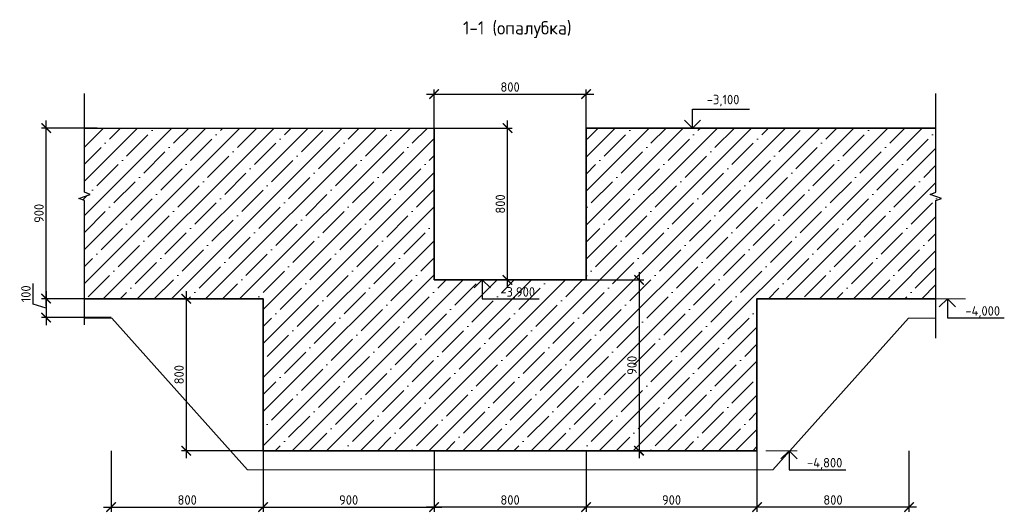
# Model space of a CAD drawing. Header units: millimetres. Extents: x -56135 to 1694203, y -446411 to -23139.
# Tile 152 of 256: x 833502 to 859428, y -214245 to -201266. Entities that reach past the tile are written whole.
import ezdxf

# ---------------------------------------------------------------- set-up
doc = ezdxf.new("R2010")
doc.units = ezdxf.units.MM
for name, color, linetype, lineweight in [('0 Фундамент', 5, 'Continuous', 30), ('A-ANNO-NOTE-2', 7, 'Continuous', 18), ('G-ANNO-DIMS', 7, 'Continuous', 9), ('G-ANNO-DIMS-1', 7, 'Continuous', 18), ('РАЗМЕРЫ', 1, 'Continuous', 9), ('Узлы', 7, 'Continuous', 0)]:
    doc.layers.add(name, color=color, linetype=linetype, lineweight=lineweight)
doc.styles.add('GOST-2.304_Type-B', font='GOST_Common.ttf')
doc.styles.add('ISOCPEUR', font='GOST_Common.ttf', dxfattribs={"height": 450})
doc.dimstyles.new('СПДС', dxfattribs={"dimscale": 100, "dimtxt": 2.5, "dimasz": 2.5, "dimexe": 1.25, "dimexo": 0, "dimtad": 1, "dimdec": 0, "dimtxsty": 'GOST-2.304_Type-B', "dimblk": 'ARCHTICK', "dimcen": 2.5, "dimdle": 2, "dimadec": 0, "dimazin": 2, "dimtfac": 0.75, "dimtdec": 0, "dimtmove": 1, "dimatfit": 3, "dimfxl": 1, "dimtolj": 1, "dimarcsym": 1})

# ---------------------------------------------------------------- blocks, each defined once
blk = doc.blocks.new('Высотные отметки - Вверх-711287-Разрез 3-3')
at = {"layer": '0 Фундамент'}
for p, q in [((13237, 8150), (14737, 8150)), ((13237, 7650), (13237, 8150))]:
    blk.add_line(p, q, dxfattribs=at)
at = {"layer": 'A-ANNO-NOTE-2'}
for q in [(13025, 7862), (13449, 7862)]:
    blk.add_line((13237, 7650), q, dxfattribs=at)
blk = doc.blocks.new('_ArchTick')
at = {"color": 0, "linetype": 'ByBlock', "const_width": 0.15}
blk.add_lwpolyline([(-0.5, -0.5), (0.5, 0.5)], dxfattribs=at)
blk = doc.blocks.new('*D1060')
at = {"layer": 'DEFPOINTS', "color": 0, "transparency": 16777216}
for p in [(836144, -208617), (834198, -209117), (835911, -209117)]:
    blk.add_point(p, dxfattribs=at)
at = {"layer": 'РАЗМЕРЫ', "color": 0, "lineweight": -2, "transparency": 16777216}
for p, q in [((833854, -208764), (833854, -208214)), ((834198, -208417), (834198, -209317)), ((836144, -208617), (834073, -208617)), ((834198, -208867), (833854, -208764)), ((835911, -209117), (834073, -209117))]:
    blk.add_line(p, q, dxfattribs=at)
at = {"layer": 'РАЗМЕРЫ', "color": 0, "lineweight": -2, "transparency": 16777216, "xscale": 250, "yscale": 250, "zscale": 250}
for p, rotation in [((834198, -208617), 90), ((834198, -209117), 270)]:
    blk.add_blockref('_ArchTick', p, dxfattribs=dict(at, rotation=rotation))
at = {"layer": 'РАЗМЕРЫ', "color": 0, "transparency": 16777216, "insert": (833666, -208489), "char_height": 250, "attachment_point": 5, "rotation": 90, "style": 'GOST-2.304_Type-B'}
blk.add_mtext('\\A1;100', dxfattribs=at)
blk = doc.blocks.new('*D1063')
at = {"layer": 'DEFPOINTS', "color": 0, "transparency": 16777216}
for p in [(844414, -204122), (846346, -204122), (846415, -208122)]:
    blk.add_point(p, dxfattribs=at)
at = {"layer": 'РАЗМЕРЫ', "color": 0, "lineweight": -2, "transparency": 16777216}
for p, q in [((846346, -208322), (846346, -203922)), ((844414, -204122), (846471, -204122)), ((846415, -208122), (846221, -208122))]:
    blk.add_line(p, q, dxfattribs=at)
at = {"layer": 'РАЗМЕРЫ', "color": 0, "lineweight": -2, "transparency": 16777216, "xscale": 250, "yscale": 250, "zscale": 250}
for p, rotation in [((846346, -204122), 90), ((846346, -208122), 270)]:
    blk.add_blockref('_ArchTick', p, dxfattribs=dict(at, rotation=rotation))
at = {"layer": 'РАЗМЕРЫ', "color": 0, "transparency": 16777216, "insert": (846159, -206122), "char_height": 250, "attachment_point": 5, "rotation": 90, "style": 'GOST-2.304_Type-B'}
blk.add_mtext('\\A1;800', dxfattribs=at)
blk = doc.blocks.new('*D1064')
at = {"layer": 'DEFPOINTS', "color": 0, "transparency": 16777216}
for p in [(848416, -203228), (848416, -204524), (844414, -204765)]:
    blk.add_point(p, dxfattribs=at)
at = {"layer": 'РАЗМЕРЫ', "color": 0, "lineweight": -2, "transparency": 16777216}
for p, q in [((844214, -203228), (848616, -203228)), ((844414, -204765), (844414, -203103)), ((848416, -204524), (848416, -203103))]:
    blk.add_line(p, q, dxfattribs=at)
at = {"layer": 'РАЗМЕРЫ', "color": 0, "lineweight": -2, "transparency": 16777216, "xscale": 250, "yscale": 250, "zscale": 250, "rotation": 180}
blk.add_blockref('_ArchTick', (844414, -203228), dxfattribs=at)
at = {"layer": 'РАЗМЕРЫ', "color": 0, "lineweight": -2, "transparency": 16777216, "xscale": 250, "yscale": 250, "zscale": 250}
blk.add_blockref('_ArchTick', (848416, -203228), dxfattribs=at)
at = {"layer": 'РАЗМЕРЫ', "color": 0, "transparency": 16777216, "insert": (846415, -203040), "char_height": 250, "attachment_point": 5, "style": 'GOST-2.304_Type-B'}
blk.add_mtext('\\A1;800', dxfattribs=at)
blk = doc.blocks.new('*D1061')
at = {"layer": 'DEFPOINTS', "color": 0, "transparency": 16777216}
for p in [(852916, -211310), (848416, -212622), (848416, -214107)]:
    blk.add_point(p, dxfattribs=at)
at = {"layer": 'РАЗМЕРЫ', "color": 0, "lineweight": -2, "transparency": 16777216}
for p, q in [((852916, -211310), (852916, -214232)), ((848416, -212622), (848416, -214232)), ((853116, -214107), (848216, -214107))]:
    blk.add_line(p, q, dxfattribs=at)
at = {"layer": 'РАЗМЕРЫ', "color": 0, "lineweight": -2, "transparency": 16777216, "xscale": 250, "yscale": 250, "zscale": 250, "rotation": 180}
blk.add_blockref('_ArchTick', (848416, -214107), dxfattribs=at)
at = {"layer": 'РАЗМЕРЫ', "color": 0, "lineweight": -2, "transparency": 16777216, "xscale": 250, "yscale": 250, "zscale": 250}
blk.add_blockref('_ArchTick', (852916, -214107), dxfattribs=at)
at = {"layer": 'РАЗМЕРЫ', "color": 0, "transparency": 16777216, "insert": (850666, -213920), "char_height": 250, "attachment_point": 5, "style": 'GOST-2.304_Type-B'}
blk.add_mtext('\\A1;900', dxfattribs=at)
blk = doc.blocks.new('*D1065')
at = {"layer": 'DEFPOINTS', "color": 0, "transparency": 16777216}
for p in [(847976, -208122), (847586, -212622), (849810, -212622)]:
    blk.add_point(p, dxfattribs=at)
at = {"layer": 'РАЗМЕРЫ', "color": 0, "lineweight": -2, "transparency": 16777216}
for p, q in [((849810, -207922), (849810, -212822)), ((847976, -208122), (849935, -208122)), ((847586, -212622), (849935, -212622))]:
    blk.add_line(p, q, dxfattribs=at)
at = {"layer": 'РАЗМЕРЫ', "color": 0, "lineweight": -2, "transparency": 16777216, "xscale": 250, "yscale": 250, "zscale": 250}
for p, rotation in [((849810, -208122), 90), ((849810, -212622), 270)]:
    blk.add_blockref('_ArchTick', p, dxfattribs=dict(at, rotation=rotation))
at = {"layer": 'РАЗМЕРЫ', "color": 0, "transparency": 16777216, "insert": (849623, -210372), "char_height": 250, "attachment_point": 5, "rotation": 90, "style": 'GOST-2.304_Type-B'}
blk.add_mtext('\\A1;900', dxfattribs=at)
blk = doc.blocks.new('*D1062')
at = {"layer": 'DEFPOINTS', "color": 0, "transparency": 16777216}
for p in [(844414, -212622), (848416, -212622), (844414, -214107)]:
    blk.add_point(p, dxfattribs=at)
at = {"layer": 'РАЗМЕРЫ', "color": 0, "lineweight": -2, "transparency": 16777216}
for p, q in [((844414, -212622), (844414, -214232)), ((848416, -212622), (848416, -214232)), ((848616, -214107), (844214, -214107))]:
    blk.add_line(p, q, dxfattribs=at)
at = {"layer": 'РАЗМЕРЫ', "color": 0, "lineweight": -2, "transparency": 16777216, "xscale": 250, "yscale": 250, "zscale": 250, "rotation": 180}
blk.add_blockref('_ArchTick', (844414, -214107), dxfattribs=at)
at = {"layer": 'РАЗМЕРЫ', "color": 0, "lineweight": -2, "transparency": 16777216, "xscale": 250, "yscale": 250, "zscale": 250}
blk.add_blockref('_ArchTick', (848416, -214107), dxfattribs=at)
at = {"layer": 'РАЗМЕРЫ', "color": 0, "transparency": 16777216, "insert": (846415, -213920), "char_height": 250, "attachment_point": 5, "style": 'GOST-2.304_Type-B'}
blk.add_mtext('\\A1;800', dxfattribs=at)
blk = doc.blocks.new('*D1066')
at = {"layer": 'DEFPOINTS', "color": 0, "transparency": 16777216}
for p in [(834198, -204122), (835543, -204122), (835275, -208617)]:
    blk.add_point(p, dxfattribs=at)
at = {"layer": 'РАЗМЕРЫ', "color": 0, "lineweight": -2, "transparency": 16777216}
for p, q in [((834198, -208817), (834198, -203922)), ((835543, -204122), (834073, -204122)), ((835275, -208617), (834073, -208617))]:
    blk.add_line(p, q, dxfattribs=at)
at = {"layer": 'РАЗМЕРЫ', "color": 0, "lineweight": -2, "transparency": 16777216, "xscale": 250, "yscale": 250, "zscale": 250}
for p, rotation in [((834198, -204122), 90), ((834198, -208617), 270)]:
    blk.add_blockref('_ArchTick', p, dxfattribs=dict(at, rotation=rotation))
at = {"layer": 'РАЗМЕРЫ', "color": 0, "transparency": 16777216, "insert": (834010, -206369), "char_height": 250, "attachment_point": 5, "rotation": 90, "style": 'GOST-2.304_Type-B'}
blk.add_mtext('\\A1;900', dxfattribs=at)
blk = doc.blocks.new('*D1078')
at = {"layer": 'DEFPOINTS', "color": 0, "transparency": 16777216}
for p in [(839681, -208617), (837886, -212622), (842189, -212622)]:
    blk.add_point(p, dxfattribs=at)
at = {"layer": 'РАЗМЕРЫ', "color": 0, "lineweight": -2, "transparency": 16777216}
for p, q in [((837886, -208417), (837886, -212822)), ((839681, -208617), (837761, -208617)), ((842189, -212622), (837761, -212622))]:
    blk.add_line(p, q, dxfattribs=at)
at = {"layer": 'РАЗМЕРЫ', "color": 0, "lineweight": -2, "transparency": 16777216, "xscale": 250, "yscale": 250, "zscale": 250}
for p, rotation in [((837886, -208617), 90), ((837886, -212622), 270)]:
    blk.add_blockref('_ArchTick', p, dxfattribs=dict(at, rotation=rotation))
at = {"layer": 'РАЗМЕРЫ', "color": 0, "transparency": 16777216, "insert": (837699, -210619), "char_height": 250, "attachment_point": 5, "rotation": 90, "style": 'GOST-2.304_Type-B'}
blk.add_mtext('\\A1;800', dxfattribs=at)
blk = doc.blocks.new('*D1443')
at = {"layer": 'DEFPOINTS', "color": 0, "transparency": 16777216}
for p in [(852916, -212622), (856918, -212622), (852916, -214107)]:
    blk.add_point(p, dxfattribs=at)
at = {"layer": 'РАЗМЕРЫ', "color": 0, "lineweight": -2, "transparency": 16777216}
for p, q in [((852916, -212622), (852916, -214232)), ((856918, -212622), (856918, -214232)), ((857118, -214107), (852716, -214107))]:
    blk.add_line(p, q, dxfattribs=at)
at = {"layer": 'РАЗМЕРЫ', "color": 0, "lineweight": -2, "transparency": 16777216, "xscale": 250, "yscale": 250, "zscale": 250, "rotation": 180}
blk.add_blockref('_ArchTick', (852916, -214107), dxfattribs=at)
at = {"layer": 'РАЗМЕРЫ', "color": 0, "lineweight": -2, "transparency": 16777216, "xscale": 250, "yscale": 250, "zscale": 250}
blk.add_blockref('_ArchTick', (856918, -214107), dxfattribs=at)
at = {"layer": 'РАЗМЕРЫ', "color": 0, "transparency": 16777216, "insert": (854917, -213920), "char_height": 250, "attachment_point": 5, "style": 'GOST-2.304_Type-B'}
blk.add_mtext('\\A1;800', dxfattribs=at)
blk = doc.blocks.new('*D1445')
at = {"layer": 'DEFPOINTS', "color": 0, "transparency": 16777216}
for p in [(839914, -211310), (844414, -212622), (844414, -214107)]:
    blk.add_point(p, dxfattribs=at)
at = {"layer": 'РАЗМЕРЫ', "color": 0, "lineweight": -2, "transparency": 16777216}
for p, q in [((839914, -211310), (839914, -214232)), ((844414, -212622), (844414, -214232)), ((839714, -214107), (844614, -214107))]:
    blk.add_line(p, q, dxfattribs=at)
at = {"layer": 'РАЗМЕРЫ', "color": 0, "lineweight": -2, "transparency": 16777216, "xscale": 250, "yscale": 250, "zscale": 250, "rotation": 180}
blk.add_blockref('_ArchTick', (839914, -214107), dxfattribs=at)
at = {"layer": 'РАЗМЕРЫ', "color": 0, "lineweight": -2, "transparency": 16777216, "xscale": 250, "yscale": 250, "zscale": 250}
blk.add_blockref('_ArchTick', (844414, -214107), dxfattribs=at)
at = {"layer": 'РАЗМЕРЫ', "color": 0, "transparency": 16777216, "insert": (842164, -213920), "char_height": 250, "attachment_point": 5, "style": 'GOST-2.304_Type-B'}
blk.add_mtext('\\A1;900', dxfattribs=at)
blk = doc.blocks.new('*D1444')
at = {"layer": 'DEFPOINTS', "color": 0, "transparency": 16777216}
for p in [(835912, -212622), (839914, -212622), (839914, -214107)]:
    blk.add_point(p, dxfattribs=at)
at = {"layer": 'РАЗМЕРЫ', "color": 0, "lineweight": -2, "transparency": 16777216}
for p, q in [((835912, -212622), (835912, -214232)), ((839914, -212622), (839914, -214232)), ((835712, -214107), (840114, -214107))]:
    blk.add_line(p, q, dxfattribs=at)
at = {"layer": 'РАЗМЕРЫ', "color": 0, "lineweight": -2, "transparency": 16777216, "xscale": 250, "yscale": 250, "zscale": 250, "rotation": 180}
blk.add_blockref('_ArchTick', (835912, -214107), dxfattribs=at)
at = {"layer": 'РАЗМЕРЫ', "color": 0, "lineweight": -2, "transparency": 16777216, "xscale": 250, "yscale": 250, "zscale": 250}
blk.add_blockref('_ArchTick', (839914, -214107), dxfattribs=at)
at = {"layer": 'РАЗМЕРЫ', "color": 0, "transparency": 16777216, "insert": (837913, -213920), "char_height": 250, "attachment_point": 5, "style": 'GOST-2.304_Type-B'}
blk.add_mtext('\\A1;800', dxfattribs=at)

msp = doc.modelspace()

# ---------------------------------------------------------------- hatches: boundary and pattern name
at = {"layer": 'РАЗМЕРЫ', "transparency": 33554648}
h = msp.add_hatch(dxfattribs=at)
h.set_pattern_fill('ANSI35', color=1, scale=100)
h.set_pattern_definition([(45, (2500.7, -37828.2), (-449.0128, 449.0128), []), (45, (2949.7, -37828.2), (-449.0128, 449.0128), [793.75, -158.75, 0, -158.75])])
h.paths.add_polyline_path([(852916.2, -208616.7), (857628.3, -208616.7), (857628.3, -206030.4), (857776.7, -205976.4), (857479.9, -205868.4), (857628.3, -205814.4), (857628.3, -204122.2), (848416.2, -204122.2), (848416.2, -208122.2), (844414.1, -208122.2), (844414.1, -204122.2), (835205.4, -204122.2), (835205.4, -205814.4), (835353.8, -205868.4), (835057.1, -205976.4), (835205.4, -206030.4), (835205.4, -208622.2), (839914.1, -208622.2), (839914.1, -212622.2), (852916.2, -212622.2)])
h.paths.add_polyline_path([(849886.1, -210697.2), (849886.1, -210047.2), (849335, -210047.2), (849335, -210697.2)], flags=24)
h.paths.add_polyline_path([(846071.3, -208677.1), (847158.8, -208677.1), (847158.8, -208126), (846071.3, -208126)], flags=24)

# ---------------------------------------------------------------- linework, layer by layer
at = {"lineweight": 35}
for p, q in [((844414.1, -204122.2), (844414.1, -208122.2)), ((857628.3, -204122.2), (848416.2, -204122.2)), ((848416.2, -204122.2), (848416.2, -208122.2)), ((848416.2, -208122.2), (844414.1, -208122.2))]:
    msp.add_line(p, q, dxfattribs=at)
at = {"color": 0, "linetype": 'Continuous', "elevation": -7.2}
for points in [[(835205.4, -209309.8), (835205.4, -206030.4), (835057.1, -205976.4), (835353.8, -205868.4), (835205.4, -205814.4), (835205.4, -203206.8)], [(857628.3, -209661), (857628.3, -206030.4), (857776.7, -205976.4), (857479.9, -205868.4), (857628.3, -205814.4), (857628.3, -203206.8)]]:
    msp.add_lwpolyline(points, dxfattribs=at)
at = {"lineweight": 35}
msp.add_lwpolyline([(857628.3, -208616.7), (852916.2, -208616.7), (852916.2, -212622.2), (839914.1, -212622.2), (839914.1, -208622.2), (835205.4, -208622.2)], dxfattribs=at)
at = {"layer": 'РАЗМЕРЫ', "color": 252, "linetype": 'Continuous', "lineweight": 30, "true_color": 0x939598}
msp.add_line((835205.4, -204122.2), (844414.1, -204122.2), dxfattribs=at)
at = {"layer": 'РАЗМЕРЫ'}
for p, q in [((857580, -208622.2), (858402.9, -208622.2)), ((839496.9, -213122.2), (835927.5, -209129.7, 11.4)), ((853333.3, -213122.2), (856902.8, -209129.7, 11.4)), ((853150.1, -212622.2), (853973.1, -212622.2))]:
    msp.add_line(p, q, dxfattribs=at)
at = {"layer": 'РАЗМЕРЫ', "color": 1}
for p, q in [((835202, -209129.7, -7.2), (835927.5, -209129.7, 11.4)), ((857628.3, -209129.7, -7.2), (856902.8, -209129.7, 11.4)), ((852916.2, -213122.2), (839496.9, -213122.2)), ((839914.1, -213122.2), (853333.3, -213122.2)), ((841414.1, -213122.2), (851416.2, -213122.2))]:
    msp.add_line(p, q, dxfattribs=at)

# ---------------------------------------------------------------- block references
at = {"layer": 'G-ANNO-DIMS'}
msp.add_blockref('Высотные отметки - Вверх-711287-Разрез 3-3', (837979.2, -211772.2), dxfattribs=at)
at = {"layer": 'G-ANNO-DIMS', "xscale": -1, "rotation": 180}
for p in [(832446.7, -200472.2), (844691.4, -200972.2), (840522.1, -204972.2)]:
    msp.add_blockref('Высотные отметки - Вверх-711287-Разрез 3-3', p, dxfattribs=at)

# ---------------------------------------------------------------- texts
at = {"layer": 'G-ANNO-DIMS-1', "char_height": 250, "width": 1150.283, "line_spacing_factor": 1.149209, "style": 'ISOCPEUR'}
for s, insert, attachment_point in [('-3,100', (851595.2, -203245.6), 1), ('-3,900', (846158.8, -208622.2), 7), ('-4,000', (858403.5, -209122.2), 7), ('-4,800', (854234.2, -213122.2), 7)]:
    msp.add_mtext(s, dxfattribs=dict(at, insert=insert, attachment_point=attachment_point))
at = {"layer": 'Узлы', "color": 80, "linetype": 'Continuous', "lineweight": 0, "style": 'GOST-2.304_Type-B'}
msp.add_text('1-1 (опалубка)', height=350, dxfattribs=at).set_placement((845174.7, -201656.7))

# ---------------------------------------------------------------- dimensions: what is measured, and where the dimension line sits
at = {"layer": 'РАЗМЕРЫ'}
for base, p1, p2, picture, middle in [((848416.2, -203227.7), (844414.1, -204765.4), (848416.2, -204524.2), '*D1064', (846415.1, -203040.2)), ((848416.2, -214107.2), (852916.2, -211310.2), (848416.2, -212622.2), '*D1061', (850666.2, -213919.7))]:
    dim = msp.add_linear_dim(base=base, p1=p1, p2=p2, dimstyle='СПДС', override={"dimlfac": 0.2, "dimrnd": 10}, dxfattribs=at)
    dim.commit()
    dim.dimension.update_dxf_attribs({"geometry": picture, "text_midpoint": middle})
for base, p1, p2, angle, picture, middle in [((834197.7, -204122.2), (835275.4, -208616.7), (835543, -204122.2), 90, '*D1066', (834010.2, -206369.5)), ((846346.3, -204122.2), (846415.1, -208122.2), (844414.1, -204122.2), 90, '*D1063', (846158.8, -206122.2)), ((849810.3, -212622.2), (847975.6, -208122.2), (847585.7, -212622.2), 90, '*D1065', (849622.8, -210372.2)), ((834197.7, -209116.7), (836144.1, -208616.7), (835911.2, -209116.7), 90, '*D1060', (833666.5, -208701.1)), ((837886.1, -212622.2), (839681, -208616.7), (842189, -212622.2), 90, '*D1078', (837698.6, -210619.5)), ((844414.1, -214107.2), (839914.1, -211310.2), (844414.1, -212622.2), 180, '*D1445', (842164.1, -213919.7))]:
    dim = msp.add_linear_dim(base=base, p1=p1, p2=p2, angle=angle, dimstyle='СПДС', override={"dimlfac": 0.2, "dimrnd": 10}, dxfattribs=at)
    dim.commit()
    dim.dimension.update_dxf_attribs({"geometry": picture, "text_midpoint": middle})
at = {"layer": 'РАЗМЕРЫ', "color": 1}
dim = msp.add_linear_dim(base=(839914.1, -214107.2), p1=(835912, -212622.2), p2=(839914.1, -212622.2), angle=180, dimstyle='СПДС', override={"dimlfac": 0.2, "dimrnd": 10}, dxfattribs=at)
dim.commit()
dim.dimension.update_dxf_attribs({"geometry": '*D1444', "text_midpoint": (837913, -213919.7)})
for base, p1, p2, picture, middle in [((844414.1, -214107.2), (848416.2, -212622.2), (844414.1, -212622.2), '*D1062', (846415.1, -213919.7)), ((852916.2, -214107.2), (856918.2, -212622.2), (852916.2, -212622.2), '*D1443', (854917.2, -213919.7))]:
    dim = msp.add_linear_dim(base=base, p1=p1, p2=p2, dimstyle='СПДС', override={"dimlfac": 0.2, "dimrnd": 10}, dxfattribs=at)
    dim.commit()
    dim.dimension.update_dxf_attribs({"geometry": picture, "text_midpoint": middle})

doc.saveas('drawing.dxf')
